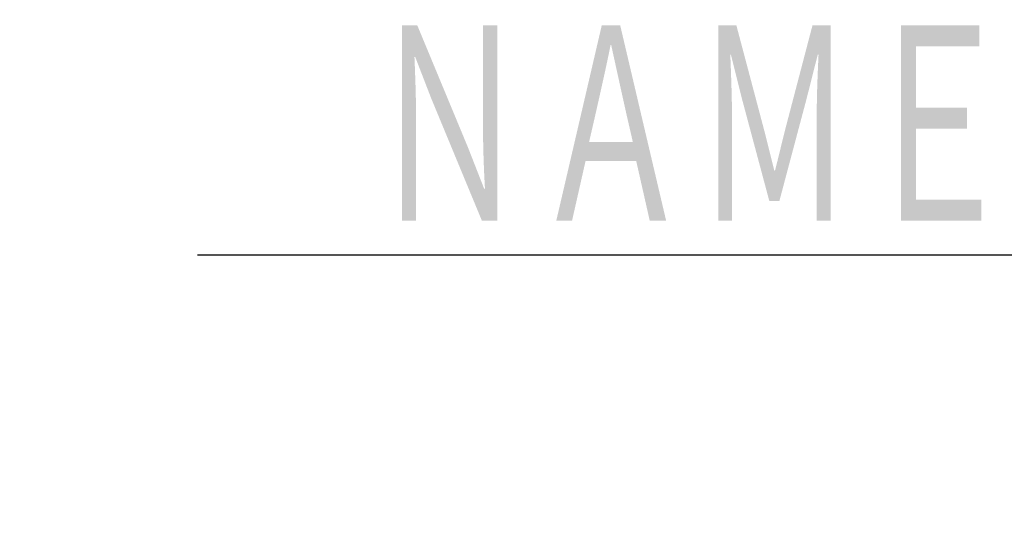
# Model space of a CAD drawing. Header units: millimetres. Extents: x 0 to 1300, y 0 to 891.
# Tile 71 of 124: x 78 to 125, y 709 to 733. Entities that reach past the tile are written whole.
import ezdxf

# ---------------------------------------------------------------- set-up
doc = ezdxf.new("R2010")
doc.units = ezdxf.units.MM
doc.header["$LTSCALE"] = 0.54643
doc.layers.add('NoLayerName_001', color=7, linetype='Continuous')
doc.styles.get("Standard").update_dxf_attribs({"font": 'txt', "bigfont": 'extfont2'})
doc.dimstyles.get("Standard").update_dxf_attribs({"dimtxt": 2.5, "dimasz": 2.5, "dimexe": 1, "dimexo": 1, "dimtad": 1, "dimdec": 3, "dimzin": 0, "dimdsep": 46, "dimtxsty": 'Standard', "dimcen": 2.5, "dimadec": 3, "dimazin": 0, "dimtfac": 0.75, "dimtdec": 3, "dimtmove": 0, "dimatfit": 3, "dimfxl": 1, "dimarcsym": 0})

msp = doc.modelspace()

# ---------------------------------------------------------------- texts
at = {"layer": 'NoLayerName_001', "color": 3, "linetype": 'Continuous', "lineweight": 13, "insert": (171.7868, 722.9456), "char_height": 10.5, "attachment_point": 9, "line_spacing_factor": 0.6}
msp.add_mtext('\\A1;\\W0.6667;ＮＡＭＥ\u3000ＰＬＡＴＥ', dxfattribs=at)

# ---------------------------------------------------------------- leaders
at = {"layer": 'NoLayerName_001', "color": 3, "linetype": 'Continuous', "lineweight": 13, "annotation_type": 0, "has_hookline": 1, "hookline_direction": 1, "text_width": 85.0963}
msp.add_leader([(195.5392, 633.8696), (178.4118, 722.3206), (172.4118, 722.3206)], dimstyle='Standard', override={"dimtxt": 10.5, "dimasz": 6, "dimldrblk": 'OPEN30'}, dxfattribs=at)

doc.saveas('drawing.dxf')
